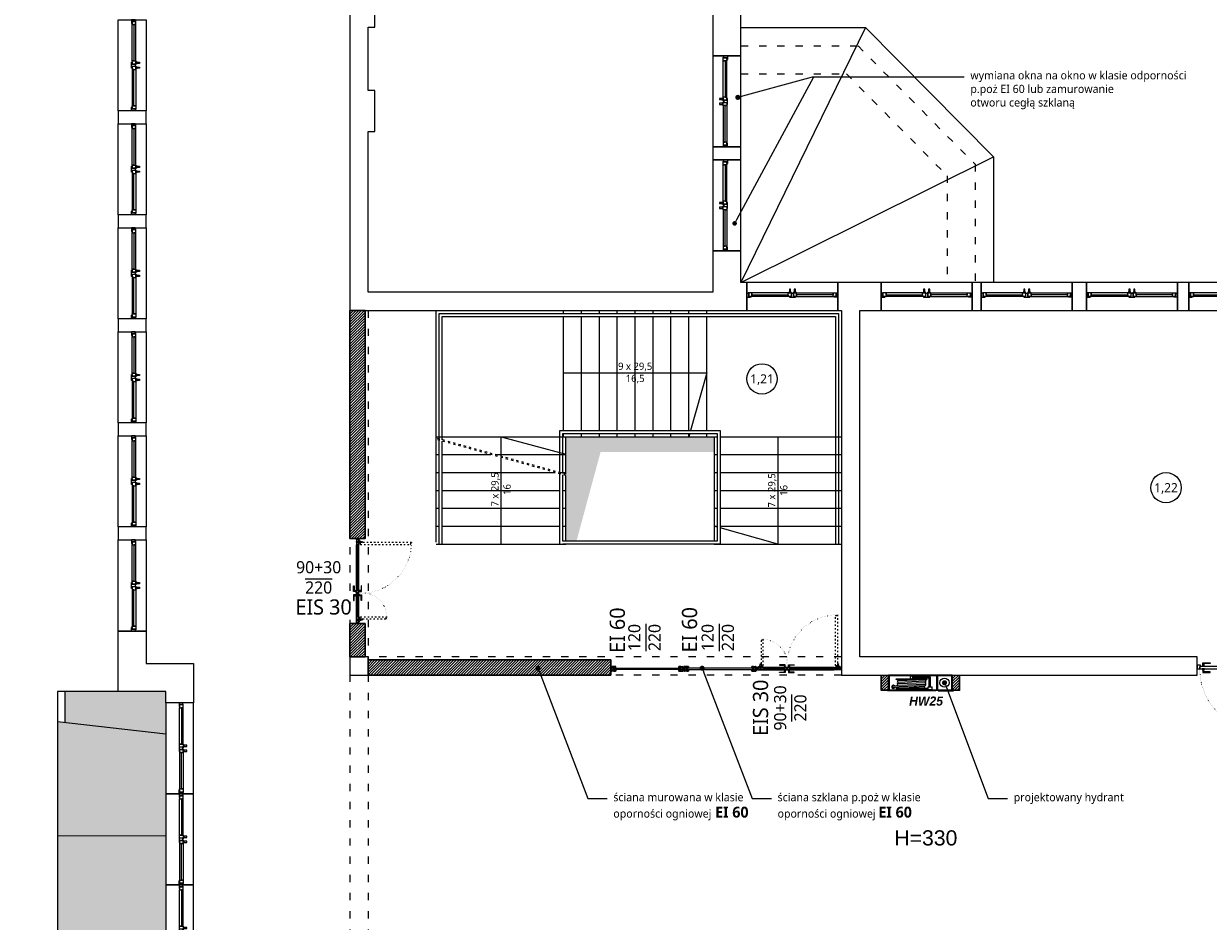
# Model space of a CAD drawing. Header units: millimetres. Extents: x -221 to 149158, y -114258 to 0.
# Tile 108 of 219: x 94637 to 96589, y -65347 to -63867. Entities that reach past the tile are written whole.
import ezdxf
from ezdxf import colors
from ezdxf.entities.mleader import LeaderData, LeaderLine
from ezdxf.enums import TextEntityAlignment as Align
from ezdxf.math import Vec2, Vec3

# ---------------------------------------------------------------- set-up
doc = ezdxf.new("R2010")
doc.units = ezdxf.units.MM
doc.linetypes.add('ACAD_ISO03W100', pattern=[30, 12, -18])
doc.linetypes.add('ACAD_ISO07W100', pattern=[3, 0, -3])
doc.layers.get('0').update_dxf_attribs({"lineweight": 0})
for name, color, linetype, lineweight, true_color in [('A-instalacje.ART', 7, 'Continuous', 30, 0xd60000), ('A-opis.ART', 7, 'Continuous', 0, 0x000000), ('A-przekrycieram.ART', 7, 'Continuous', 0, 0xffffff), ('A-wyposażenie.ART', 7, 'Continuous', 0, 0x000000), ('wypełnienie 2', 7, 'Continuous', 0, 0x363636)]:
    doc.layers.add(name, color=color, linetype=linetype, lineweight=lineweight, true_color=true_color)
for name, color, linetype, lineweight in [('A-stolarka.ART', 250, 'Continuous', 5), ('opis..KF', 250, 'Continuous', 15), ('stolarka_arch', 250, 'Continuous', 5), ('wyp dach..KF', 250, 'Continuous', 0), ('ściana pro..KF', 222, 'Continuous', 30), ('ściany ist..KF', 61, 'Continuous', 5)]:
    doc.layers.add(name, color=color, linetype=linetype, lineweight=lineweight)
doc.styles.add('ARCH', font='segoeuil.ttf')
doc.styles.get("Standard").update_dxf_attribs({"font": 'arial.ttf'})

# ---------------------------------------------------------------- blocks, each defined once
blk = doc.blocks.new('*U977')
at = {"layer": 'stolarka_arch', "lineweight": 0}
blk.add_lwpolyline([(0, 0), (150, 0), (150, -46), (0, -46)], close=True, dxfattribs=at)
at = {"layer": 'stolarka_arch'}
for points in [[(0, -22), (6, -22), (6, -23), (3, -23), (3, -28), (0, -28)], [(3, -23), (8, -23), (8, -29), (2, -29), (2, -28), (3, -28)], [(8, -26), (68, -26), (68, -23), (8, -23)], [(8, -26), (68, -26), (68, -29), (8, -29)], [(73, -23), (68, -23), (68, -29), (74, -29), (74, -28), (73, -28)], [(73, -30), (69, -30), (69, -29), (73, -29)], [(70, -22), (80, -22), (80, -23), (77, -23), (77, -28), (73, -28), (73, -23), (70, -23)], [(72, -35), (70, -35), (70, -30), (72, -30)], [(77, -23), (82, -23), (82, -29), (76, -29), (76, -28), (77, -28)], [(81, -30), (77, -30), (77, -29), (81, -29)], [(80, -35), (78, -35), (78, -30), (80, -30)], [(142, -26), (82, -26), (82, -23), (142, -23)], [(142, -26), (82, -26), (82, -29), (142, -29)], [(147, -23), (142, -23), (142, -29), (148, -29), (148, -28), (147, -28)], [(150, -22), (144, -22), (144, -23), (147, -23), (147, -28), (150, -28)]]:
    blk.add_lwpolyline(points, close=True, dxfattribs=at)
blk = doc.blocks.new('*U1057')
at = {"layer": 'stolarka_arch', "lineweight": 0}
blk.add_lwpolyline([(0, 0), (150, 0), (150, -46), (0, -46)], close=True, dxfattribs=at)
at = {"layer": 'stolarka_arch'}
for points in [[(0, -22), (6, -22), (6, -23), (3, -23), (3, -28), (0, -28)], [(3, -23), (8, -23), (8, -29), (2, -29), (2, -28), (3, -28)], [(8, -26), (68, -26), (68, -23), (8, -23)], [(8, -26), (68, -26), (68, -29), (8, -29)], [(73, -23), (68, -23), (68, -29), (74, -29), (74, -28), (73, -28)], [(73, -30), (69, -30), (69, -29), (73, -29)], [(70, -22), (80, -22), (80, -23), (77, -23), (77, -28), (73, -28), (73, -23), (70, -23)], [(72, -35), (70, -35), (70, -30), (72, -30)], [(77, -23), (82, -23), (82, -29), (76, -29), (76, -28), (77, -28)], [(81, -30), (77, -30), (77, -29), (81, -29)], [(80, -35), (78, -35), (78, -30), (80, -30)], [(142, -26), (82, -26), (82, -23), (142, -23)], [(142, -26), (82, -26), (82, -29), (142, -29)], [(147, -23), (142, -23), (142, -29), (148, -29), (148, -28), (147, -28)], [(150, -22), (144, -22), (144, -23), (147, -23), (147, -28), (150, -28)]]:
    blk.add_lwpolyline(points, close=True, dxfattribs=at)
blk = doc.blocks.new('*U1058')
at = {"layer": 'stolarka_arch', "lineweight": 0}
blk.add_lwpolyline([(0, 0), (150, 0), (150, -46), (0, -46)], close=True, dxfattribs=at)
at = {"layer": 'stolarka_arch'}
for points in [[(0, -22), (6, -22), (6, -23), (3, -23), (3, -28), (0, -28)], [(3, -23), (8, -23), (8, -29), (2, -29), (2, -28), (3, -28)], [(8, -26), (68, -26), (68, -23), (8, -23)], [(8, -26), (68, -26), (68, -29), (8, -29)], [(73, -23), (68, -23), (68, -29), (74, -29), (74, -28), (73, -28)], [(73, -30), (69, -30), (69, -29), (73, -29)], [(70, -22), (80, -22), (80, -23), (77, -23), (77, -28), (73, -28), (73, -23), (70, -23)], [(72, -35), (70, -35), (70, -30), (72, -30)], [(77, -23), (82, -23), (82, -29), (76, -29), (76, -28), (77, -28)], [(81, -30), (77, -30), (77, -29), (81, -29)], [(80, -35), (78, -35), (78, -30), (80, -30)], [(142, -26), (82, -26), (82, -23), (142, -23)], [(142, -26), (82, -26), (82, -29), (142, -29)], [(147, -23), (142, -23), (142, -29), (148, -29), (148, -28), (147, -28)], [(150, -22), (144, -22), (144, -23), (147, -23), (147, -28), (150, -28)]]:
    blk.add_lwpolyline(points, close=True, dxfattribs=at)
blk = doc.blocks.new('*U1059')
at = {"layer": 'stolarka_arch', "lineweight": 0}
blk.add_lwpolyline([(0, 0), (138.4, 0), (138.4, -46), (0, -46)], close=True, dxfattribs=at)
at = {"layer": 'stolarka_arch'}
for points in [[(0, -22), (6, -22), (6, -23), (3, -23), (3, -28), (0, -28)], [(3, -23), (8, -23), (8, -29), (2, -29), (2, -28), (3, -28)], [(8, -26), (68, -26), (68, -23), (8, -23)], [(8, -26), (68, -26), (68, -29), (8, -29)], [(73, -23), (68, -23), (68, -29), (74, -29), (74, -28), (73, -28)], [(73, -30), (69, -30), (69, -29), (73, -29)], [(70, -22), (80, -22), (80, -23), (77, -23), (77, -28), (73, -28), (73, -23), (70, -23)], [(72, -35), (70, -35), (70, -30), (72, -30)], [(77, -23), (82, -23), (82, -29), (76, -29), (76, -28), (77, -28)], [(81, -30), (77, -30), (77, -29), (81, -29)], [(80, -35), (78, -35), (78, -30), (80, -30)], [(130.4, -26), (82, -26), (82, -23), (130.4, -23)], [(130.4, -26), (82, -26), (82, -29), (130.4, -29)], [(135.4, -23), (130.4, -23), (130.4, -29), (136.4, -29), (136.4, -28), (135.4, -28)], [(138.4, -22), (132.4, -22), (132.4, -23), (135.4, -23), (135.4, -28), (138.4, -28)]]:
    blk.add_lwpolyline(points, close=True, dxfattribs=at)
blk = doc.blocks.new('*U650')
at = {"layer": 'stolarka_arch', "linetype": 'ACAD_ISO03W100', "lineweight": 0, "ltscale": 0.1}
for points in [[(3.5, 98), (3.5, 94), (4.5, 94), (4.5, 98)], [(4.5, 102), (4.5, 0), (8.5, 0), (8.5, 102)], [(9.5, 98), (9.5, 94), (8.5, 94), (8.5, 98)], [(3.5, 97), (-1.5, 97), (-1.5, 85), (-0.5, 85), (-0.5, 95), (3.5, 95)], [(9.5, 97), (14.5, 97), (14.5, 85), (13.5, 85), (13.5, 95), (9.5, 95)]]:
    blk.add_lwpolyline(points, close=True, dxfattribs=at)
at = {"layer": 'stolarka_arch'}
for points in [[(5, -4), (5, -6), (0, -6), (0, 0), (4, 0), (4, -4), (5, -4)], [(106, 0), (4, 0), (4, -4), (106, -4)], [(101, 1), (101, 6), (89, 6), (89, 5), (99, 5), (99, 1)], [(102, 1), (98, 1), (98, 0), (102, 0)], [(105, -4), (105, -6), (110, -6), (110, 0), (106, 0), (106, -4), (105, -4)], [(101, -5), (101, -10), (89, -10), (89, -9), (99, -9), (99, -5)], [(102, -5), (98, -5), (98, -4), (102, -4)]]:
    blk.add_lwpolyline(points, close=True, dxfattribs=at)
blk.add_circle((4, 0.5), 0.5, dxfattribs=at)
at = {"layer": 'stolarka_arch', "linetype": 'ACAD_ISO07W100', "lineweight": 0, "ltscale": 0.5}
blk.add_arc((4, 0), 102, 0, 89.6506, dxfattribs=at)
blk = doc.blocks.new('*U985')
at = {"layer": 'stolarka_arch', "lineweight": 0}
blk.add_lwpolyline([(0, 0), (150, 0), (150, -46), (0, -46)], close=True, dxfattribs=at)
at = {"layer": 'stolarka_arch'}
for points in [[(0, -22), (6, -22), (6, -23), (3, -23), (3, -28), (0, -28)], [(3, -23), (8, -23), (8, -29), (2, -29), (2, -28), (3, -28)], [(8, -26), (68, -26), (68, -23), (8, -23)], [(8, -26), (68, -26), (68, -29), (8, -29)], [(73, -23), (68, -23), (68, -29), (74, -29), (74, -28), (73, -28)], [(73, -30), (69, -30), (69, -29), (73, -29)], [(70, -22), (80, -22), (80, -23), (77, -23), (77, -28), (73, -28), (73, -23), (70, -23)], [(72, -35), (70, -35), (70, -30), (72, -30)], [(77, -23), (82, -23), (82, -29), (76, -29), (76, -28), (77, -28)], [(81, -30), (77, -30), (77, -29), (81, -29)], [(80, -35), (78, -35), (78, -30), (80, -30)], [(142, -26), (82, -26), (82, -23), (142, -23)], [(142, -26), (82, -26), (82, -29), (142, -29)], [(147, -23), (142, -23), (142, -29), (148, -29), (148, -28), (147, -28)], [(150, -22), (144, -22), (144, -23), (147, -23), (147, -28), (150, -28)]]:
    blk.add_lwpolyline(points, close=True, dxfattribs=at)
blk = doc.blocks.new('nr pom')
at = {"layer": 'opis..KF', "lineweight": 20}
blk.add_circle((0, 0), 25, dxfattribs=at)
at = {"layer": 'opis..KF', "style": 'ARCH'}
blk.add_attdef('00', text='', height=15, dxfattribs=at).set_placement((0, 0), align=Align.MIDDLE_CENTER)
blk = doc.blocks.new('*U1674')
at = {"layer": 'A-przekrycieram.ART'}
h = blk.add_hatch(color=256, dxfattribs=at)
h.dxf.hatch_style = 1
h.paths.add_polyline_path([(0, 4200), (5940, 4200), (5940, 0), (0, 0)])
h.paths.add_polyline_path([(200, 4100), (5840, 4100), (5840, 100), (200, 100)], flags=16)
blk = doc.blocks.new('_Dot')
at = {"color": 0, "linetype": 'ByBlock', "lineweight": -2}
blk.add_line((-0.5, 0), (-1, 0), dxfattribs=at)
at = {"color": 0, "linetype": 'ByBlock', "const_width": 0.5}
blk.add_lwpolyline([(-0.25, 0, 1), (0.25, 0, 1)], format="xyb", close=True, dxfattribs=at)
blk = doc.blocks.new('*U1668')
at = {"layer": 'A-stolarka.ART'}
for p, q in [((0, -4.5), (0, 0)), ((175, -4.5), (175, 0)), ((106.1, -1.6), (14.1, -1.6)), ((160.9, -1.6), (119.9, -1.6))]:
    blk.add_line(p, q, dxfattribs=at)
at = {"layer": 'A-stolarka.ART', "lineweight": 0}
for p, q in [((105.1, -4.5), (15.1, -4.5)), ((15.3, 0), (104.8, 0)), ((159.9, -4.5), (120.9, -4.5)), ((121.2, 0), (159.7, 0))]:
    blk.add_line(p, q, dxfattribs=at)
at = {"layer": 'A-stolarka.ART', "color": 250, "linetype": 'ACAD_ISO03W100', "lineweight": 0, "ltscale": 0.25, "true_color": 0x323232}
for points in [[(12.5, 107.8), (11.7, 107.8), (11.7, 108.7), (11.5, 108.7), (11.5, 108.3), (8.2, 108.3), (8.2, 108.8), (8.5, 108.8), (8.5, 109), (8.2, 109), (8.2, 109.6), (8.5, 109.6), (8.5, 109.8), (8, 109.8), (8, 1.9), (8.5, 1.9), (8.5, 2.1), (8.2, 2.1), (8.2, 2.8), (8.5, 2.8), (8.5, 3), (8.2, 3), (8.2, 3.5), (11.5, 3.5), (11.5, 3.1), (11.7, 3.1), (11.7, 4), (12.5, 4)], [(167, 56.3), (167, 1.9), (166.5, 1.9), (166.5, 2.1), (166.8, 2.1), (166.8, 2.8), (166.5, 2.8), (166.5, 3), (166.8, 3), (166.8, 3.5), (163.5, 3.5), (163.5, 3.1), (163.3, 3.1), (163.3, 4), (162.5, 4), (162.5, 58.4), (163, 58.4), (163, 58.2), (162.7, 58.2), (162.7, 57.6), (163, 57.6), (163, 57.4), (162.7, 57.4), (162.7, 56.8), (166, 56.8), (166, 57.2), (166.2, 57.2), (166.2, 56.3)]]:
    blk.add_lwpolyline(points, close=True, dxfattribs=at)
at = {"layer": 'A-stolarka.ART'}
for points in [[(6.5, -0.8), (5.6, -0.8), (5.6, 0), (1, 0), (1, -0.2), (1.5, -0.2), (1.5, -2), (1, -2), (1, -2.6), (1.5, -2.6), (1.5, -4.3), (1, -4.3), (1, -4.5), (7.6, -4.5), (7.6, -4), (7.4, -4), (7.4, -4.3), (6.8, -4.3), (6.8, -4), (6.6, -4), (6.6, -4.3), (6.1, -4.3), (6.1, -1), (6.5, -1)], [(15.3, 0), (6, 0), (6, -0.5), (6.2, -0.5), (6.2, -0.2), (6.8, -0.2), (6.8, -0.5), (7.1, -0.5), (7.1, -0.2), (7.6, -0.2), (7.6, -3.5), (7.2, -3.5), (7.2, -3.7), (8.1, -3.7), (8.1, -4.5), (13.2, -4.5), (13.2, -4.3), (12.8, -4.3), (12.8, -2.6), (13.2, -2.6), (13.2, -2), (12.8, -2), (12.8, -0.2), (14.3, -0.2), (14.3, -0.5), (14.5, -0.5), (14.5, -0.2), (15.1, -0.2), (15.1, -0.5), (15.3, -0.5)], [(104.8, 0), (114.1, 0), (114.1, -0.5), (113.9, -0.5), (113.9, -0.2), (113.3, -0.2), (113.3, -0.5), (113.1, -0.5), (113.1, -0.2), (112.5, -0.2), (112.5, -3.5), (112.9, -3.5), (112.9, -3.7), (112, -3.7), (112, -4.5), (106.9, -4.5), (106.9, -4.3), (107.4, -4.3), (107.4, -2.6), (106.9, -2.6), (106.9, -2), (107.4, -2), (107.4, -0.2), (105.8, -0.2), (105.8, -0.5), (105.6, -0.5), (105.6, -0.2), (105, -0.2), (105, -0.5), (104.8, -0.5)], [(121.2, 0), (121.2, -0.5), (121, -0.5), (121, -0.2), (120.4, -0.2), (120.4, -0.5), (120.2, -0.5), (120.2, -0.2), (118.6, -0.2), (118.6, -2), (119.1, -2), (119.1, -2.6), (118.6, -2.6), (118.6, -4.3), (119.1, -4.3), (119.1, -4.5), (112.5, -4.5), (112.5, -4), (112.7, -4), (112.7, -4.3), (113.3, -4.3), (113.3, -4), (113.5, -4), (113.5, -4.3), (114.1, -4.3), (114.1, -1), (113.7, -1), (113.7, -0.8), (114.6, -0.8), (114.6, 0)], [(159.7, 0), (168.9, 0), (168.9, -0.5), (168.8, -0.5), (168.8, -0.2), (168.1, -0.2), (168.1, -0.5), (167.9, -0.5), (167.9, -0.2), (167.4, -0.2), (167.4, -3.5), (167.8, -3.5), (167.8, -3.7), (166.9, -3.7), (166.9, -4.5), (161.8, -4.5), (161.8, -4.3), (162.2, -4.3), (162.2, -2.6), (161.8, -2.6), (161.8, -2), (162.2, -2), (162.2, -0.2), (160.7, -0.2), (160.7, -0.5), (160.5, -0.5), (160.5, -0.2), (159.9, -0.2), (159.9, -0.5), (159.7, -0.5)], [(168.5, -0.8), (169.4, -0.8), (169.4, 0), (174, 0), (174, -0.2), (173.5, -0.2), (173.5, -2), (174, -2), (174, -2.6), (173.5, -2.6), (173.5, -4.3), (174, -4.3), (174, -4.5), (167.4, -4.5), (167.4, -4), (167.6, -4), (167.6, -4.3), (168.1, -4.3), (168.1, -4), (168.4, -4), (168.4, -4.3), (168.9, -4.3), (168.9, -1), (168.5, -1)], [(5.9, -1), (5.4, -1), (5.4, -0.2), (1.7, -0.2), (1.7, -2.2), (1.2, -2.2), (1.2, -2.4), (1.7, -2.4), (1.7, -4.3), (5.9, -4.3)], [(12.6, -0.2), (7.8, -0.2), (7.8, -3.5), (8.3, -3.5), (8.3, -4.3), (12.6, -4.3), (12.6, -2.4), (13.1, -2.4), (13.1, -2.2), (12.6, -2.2)], [(13, -4.3), (13.2, -4.3), (13.2, -4.5), (15.1, -4.5), (15.1, -2.6), (13, -2.6), (13, -2.8), (14.9, -2.8), (14.9, -4.3), (13.4, -4.3), (13.4, -4.1), (13, -4.1)], [(106.1, -0.8), (14.1, -0.8), (14.1, -2.3), (106.1, -2.3)], [(107.1, -4.3), (106.9, -4.3), (106.9, -4.5), (105.1, -4.5), (105.1, -2.6), (107.1, -2.6), (107.1, -2.8), (105.3, -2.8), (105.3, -4.3), (106.7, -4.3), (106.7, -4.1), (107.1, -4.1)], [(107.6, -0.2), (112.3, -0.2), (112.3, -3.5), (111.8, -3.5), (111.8, -4.3), (107.6, -4.3), (107.6, -2.4), (107.1, -2.4), (107.1, -2.2), (107.6, -2.2)], [(114.3, -1), (114.8, -1), (114.8, -0.2), (118.4, -0.2), (118.4, -2.2), (118.9, -2.2), (118.9, -2.4), (118.4, -2.4), (118.4, -4.3), (114.3, -4.3)], [(118.9, -4.3), (119.1, -4.3), (119.1, -4.5), (120.9, -4.5), (120.9, -2.6), (118.9, -2.6), (118.9, -2.8), (120.8, -2.8), (120.8, -4.3), (119.3, -4.3), (119.3, -4.1), (118.9, -4.1)], [(160.9, -0.8), (119.9, -0.8), (119.9, -2.3), (160.9, -2.3)], [(162, -4.3), (161.8, -4.3), (161.8, -4.5), (159.9, -4.5), (159.9, -2.6), (162, -2.6), (162, -2.8), (160.1, -2.8), (160.1, -4.3), (161.6, -4.3), (161.6, -4.1), (162, -4.1)], [(162.4, -0.2), (167.2, -0.2), (167.2, -3.5), (166.7, -3.5), (166.7, -4.3), (162.4, -4.3), (162.4, -2.4), (161.9, -2.4), (161.9, -2.2), (162.4, -2.2)], [(169.1, -1), (169.6, -1), (169.6, -0.2), (173.3, -0.2), (173.3, -2.2), (173.8, -2.2), (173.8, -2.4), (173.3, -2.4), (173.3, -4.3), (169.1, -4.3)]]:
    blk.add_lwpolyline(points, close=True, dxfattribs=at)
at = {"layer": 'A-stolarka.ART', "lineweight": 0}
for points in [[(5.9, 0.5), (5.1, 0.5, 0.43839), (4.8, 0.3), (4.8, 0), (2.3, 0), (2.3, 0.9, -0.320305), (3, 1.9), (4.6, 2.5)], [(7.5, 2.5), (11.2, 1.8, -0.364335), (12, 0.8), (12, 0), (8.5, 0), (8.5, 0.4, 0.43839), (8.3, 0.6), (6.2, 0.5)], [(167.5, 2.5), (163.8, 1.8, 0.364335), (163, 0.8), (163, 0), (166.5, 0), (166.5, 0.4, -0.43839), (166.7, 0.6), (168.8, 0.5)], [(169.1, 0.5), (169.9, 0.5, -0.43839), (170.2, 0.3), (170.2, 0), (172.7, 0), (172.7, 0.9, 0.320305), (172, 1.9), (170.4, 2.5)]]:
    blk.add_lwpolyline(points, format="xyb", dxfattribs=at)
at = {"layer": 'A-stolarka.ART', "color": 250, "linetype": 'ACAD_ISO03W100', "lineweight": 0, "ltscale": 0.25, "true_color": 0x323232}
for points in [[(5.5, 3.4), (6.2, 7.1, -0.364335), (7.2, 7.9), (8, 7.9), (8, 4.4), (7.6, 4.4, 0.43839), (7.4, 4.2), (7.5, 2.1)], [(169.5, 3.4), (168.8, 7.1, 0.364335), (167.8, 7.9), (167, 7.9), (167, 4.4), (167.4, 4.4, -0.43839), (167.6, 4.2), (167.5, 2.1)]]:
    blk.add_lwpolyline(points, format="xyb", dxfattribs=at)
at = {"layer": 'A-stolarka.ART', "lineweight": 0}
for points in [[(110, 1), (110, 6), (98, 6), (98, 5), (108, 5), (108, 1)], [(111, 1), (107, 1), (107, 0), (111, 0)], [(115.6, 1), (119.6, 1), (119.6, 0), (115.6, 0)], [(116.6, 1), (116.6, 6), (128.6, 6), (128.6, 5), (118.6, 5), (118.6, 1)], [(110, -5.5), (110, -10.5), (98, -10.5), (98, -9.5), (108, -9.5), (108, -5.5)], [(111, -5.5), (107, -5.5), (107, -4.5), (111, -4.5)], [(115.6, -5.5), (119.6, -5.5), (119.6, -4.5), (115.6, -4.5)], [(116.6, -5.5), (116.6, -10.5), (128.6, -10.5), (128.6, -9.5), (118.6, -9.5), (118.6, -5.5)]]:
    blk.add_lwpolyline(points, close=True, dxfattribs=at)
for centre in [(6, 1.9), (168.9, 1.9)]:
    blk.add_circle(centre, 1.5, dxfattribs=at)
at = {"layer": 'A-stolarka.ART', "color": 250, "linetype": 'ACAD_ISO07W100', "lineweight": 0, "true_color": 0x323232}
for centre, radius, start, end in [((8, 4.5), 105.3, 0, 90), ((162.5, 9.2), 49.2, 90, 180)]:
    blk.add_arc(centre, radius, start, end, dxfattribs=at)
blk = doc.blocks.new('*U1669')
at = {"layer": 'A-stolarka.ART'}
for p, q in [((0, 0), (0, 8)), ((120, 0), (120, 8))]:
    blk.add_line(p, q, dxfattribs=at)
for points in [[(1.7, 5.5), (1.7, 5.7), (4.8, 5.7), (4.8, 5.5), (5, 5.5), (5, 5.7), (5.5, 5.7), (5.5, 5.9), (5, 5.9), (5, 7.8), (5.5, 7.8), (5.5, 8), (1, 8), (1, 7.8), (1.5, 7.8), (1.5, 5.9), (1, 5.9), (1, 5.7), (1.5, 5.7), (1.5, 5.5)], [(1.7, 2.5), (1.7, 2.3), (4.8, 2.3), (4.8, 2.5), (5, 2.5), (5, 2.3), (5.5, 2.3), (5.5, 2.1), (5, 2.1), (5, 0.2), (5.5, 0.2), (5.5, 0), (1, 0), (1, 0.2), (1.5, 0.2), (1.5, 2.1), (1, 2.1), (1, 2.3), (1.5, 2.3), (1.5, 2.5)], [(1.9, 5.7), (1.9, 5.3), (1.7, 5.3), (1.7, 2.7), (1.9, 2.7), (1.9, 2.3), (1.7, 2.3), (1.7, 2.5), (1.5, 2.5), (1.5, 5.5), (1.7, 5.5), (1.7, 5.7)], [(1.7, 5.9), (4.8, 5.9), (4.8, 7.8), (1.7, 7.8)], [(1.7, 2.1), (4.8, 2.1), (4.8, 0.2), (1.7, 0.2)], [(4.6, 5.7), (4.6, 5.3), (4.8, 5.3), (4.8, 2.7), (4.6, 2.7), (4.6, 2.3), (4.8, 2.3), (4.8, 2.5), (5, 2.5), (5, 5.5), (4.8, 5.5), (4.8, 5.7)], [(5, 6.1), (5, 5.9), (7, 5.9), (7, 5.5), (8, 5.5), (8, 8), (5.5, 8), (5.5, 7.7), (5, 7.7), (5, 7.5), (5.7, 7.5), (5.7, 7.8), (7.8, 7.8), (7.8, 5.7), (7.2, 5.7), (7.2, 6.1)], [(5, 1.9), (5, 2.1), (7, 2.1), (7, 2.5), (8, 2.5), (8, 0), (5.5, 0), (5.5, 0.3), (5, 0.3), (5, 0.5), (5.7, 0.5), (5.7, 0.2), (7.8, 0.2), (7.8, 2.3), (7.2, 2.3), (7.2, 1.9)], [(6, 5), (114, 5), (114, 3), (6, 3)], [(115, 6.1), (115, 5.9), (113, 5.9), (113, 5.5), (112, 5.5), (112, 8), (114.5, 8), (114.5, 7.7), (115, 7.7), (115, 7.5), (114.3, 7.5), (114.3, 7.8), (112.2, 7.8), (112.2, 5.7), (112.8, 5.7), (112.8, 6.1)], [(115, 1.9), (115, 2.1), (113, 2.1), (113, 2.5), (112, 2.5), (112, 0), (114.5, 0), (114.5, 0.3), (115, 0.3), (115, 0.5), (114.3, 0.5), (114.3, 0.2), (112.2, 0.2), (112.2, 2.3), (112.8, 2.3), (112.8, 1.9)], [(118.3, 5.5), (118.3, 5.7), (115.2, 5.7), (115.2, 5.5), (115, 5.5), (115, 5.7), (114.5, 5.7), (114.5, 5.9), (115, 5.9), (115, 7.8), (114.5, 7.8), (114.5, 8), (119, 8), (119, 7.8), (118.5, 7.8), (118.5, 5.9), (119, 5.9), (119, 5.7), (118.5, 5.7), (118.5, 5.5)], [(118.3, 2.5), (118.3, 2.3), (115.2, 2.3), (115.2, 2.5), (115, 2.5), (115, 2.3), (114.5, 2.3), (114.5, 2.1), (115, 2.1), (115, 0.2), (114.5, 0.2), (114.5, 0), (119, 0), (119, 0.2), (118.5, 0.2), (118.5, 2.1), (119, 2.1), (119, 2.3), (118.5, 2.3), (118.5, 2.5)], [(115.4, 5.7), (115.4, 5.3), (115.2, 5.3), (115.2, 2.7), (115.4, 2.7), (115.4, 2.3), (115.2, 2.3), (115.2, 2.5), (115, 2.5), (115, 5.5), (115.2, 5.5), (115.2, 5.7)], [(118.3, 5.9), (115.2, 5.9), (115.2, 7.8), (118.3, 7.8)], [(118.3, 2.1), (115.2, 2.1), (115.2, 0.2), (118.3, 0.2)], [(118.1, 5.7), (118.1, 5.3), (118.3, 5.3), (118.3, 2.7), (118.1, 2.7), (118.1, 2.3), (118.3, 2.3), (118.3, 2.5), (118.5, 2.5), (118.5, 5.5), (118.3, 5.5), (118.3, 5.7)]]:
    blk.add_lwpolyline(points, close=True, dxfattribs=at)
blk = doc.blocks.new('*U1701')
at = {"layer": 'A-wyposażenie.ART'}
h = blk.add_hatch(color=160, dxfattribs=at)
h.dxf.hatch_style = 1
h.paths.add_polyline_path([(107, 0), (27, 0), (27, 1), (107, 1)])
h.paths.add_polyline_path([(-2, 0), (23, 0), (23, 1), (-2, 1)])
h.paths.add_polyline_path([(25.5, -24), (104, -24), (104, -1), (25.5, -1)], flags=16)
h.paths.add_polyline_path([(24.5, -1), (1, -1), (1, -24), (24.5, -24)], flags=16)
h.paths.add_polyline_path([(0, -25), (105, -25), (105, 0), (0, 0)])
at = {"layer": 'A-wyposażenie.ART', "color": 160}
for p, q in [((39.5, -1.5), (33.2, -1.5)), ((33.2, -1.5), (33.2, -5.5)), ((39.5, -5.5), (33.2, -5.5)), ((36.5, -22.1), (36.5, -5.5)), ((36.5, -22.1), (36.5, -5.5)), ((38.5, -20.1), (38.5, -5.5)), ((39.5, -1.5), (39.5, -5.5)), ((41.9, -3.6), (41.1, -3.1)), ((92.9, -3.1), (41.1, -3.1)), ((41.9, -18), (41.1, -18.4)), ((41.1, -18.4), (92.9, -18.4)), ((88.4, -3.6), (42, -3.6)), ((67, -17.9), (42, -17.9)), ((87.5, -6.2), (44.7, -7.9)), ((89.3, -8.6), (44.7, -10.4)), ((89.3, -11.1), (44.7, -12.9)), ((89.3, -13.6), (44.7, -15.4)), ((89.4, -16.1), (44.7, -17.9)), ((87.5, -3.6), (46.4, -6.1)), ((65, -18.5), (67, -18.5)), ((65, -18.5), (67, -18.5)), ((65, -18.9), (65, -20)), ((67, -17.9), (92, -17.9)), ((69, -18.5), (67, -18.5)), ((68.6, -18.5), (69, -18.5)), ((69, -18.9), (69, -20)), ((76.2, -3.6), (92, -3.6)), ((97.2, -4.4), (87.7, -6.2)), ((97.2, -6.9), (89.3, -8.6)), ((92.1, -3.6), (92.9, -3.1)), ((92.1, -18), (92.9, -18.4)), ((36.5, -22.1), (38.5, -20.1)), ((36.5, -22.1), (65, -22.1)), ((38.5, -20.1), (65, -20.1)), ((65, -20), (65, -20))]:
    blk.add_line(p, q, dxfattribs=at)
for points in [[(-2, 0), (23, 0), (23, 1), (-2, 1)], [(0, -25), (105, -25), (105, 0), (0, 0)], [(107, 0), (27, 0), (27, 1), (107, 1)], [(24.5, -1), (1, -1), (1, -24), (24.5, -24)], [(25.5, -24), (104, -24), (104, -1), (25.5, -1)]]:
    blk.add_lwpolyline(points, close=True, dxfattribs=at)
blk.add_circle((12.8, -12.5), 7.5, dxfattribs=at)
for centre, radius, start, end in [((42, -3.3), 0.3, 240, 270), ((42, -18.2), 0.3, 90, 120), ((44.7, -9.2), 1.25, 90, 270), ((44.7, -11.7), 1.25, 90, 270), ((44.7, -14.2), 1.25, 90, 270), ((44.7, -16.7), 1.25, 90, 270), ((46.4, -4.9), 1.25, 90, 270), ((46.4, -7.4), 1.25, 90, 204.8611), ((65, -18.6), 0.16, 90, 247.3402), ((64.9, -18.9), 0.1, 0, 67.3402), ((69, -18.6), 0.16, 292.6598, 90), ((69.1, -18.9), 0.1, 112.6598, 180), ((87.4, -4.9), 1.29, 271.7747, 88.3577), ((87.6, -16.6), 1.25, 270, 23.103), ((89.3, -9.9), 1.25, 270, 90), ((89.3, -12.4), 1.25, 270, 90), ((89.3, -14.9), 1.25, 270, 90), ((92, -3.3), 0.3, 270, 300), ((92, -18.2), 0.3, 60, 90), ((97.2, -5.7), 2.7, 221.3769, 160.9252), ((97.2, -5.7), 1.25, 270, 110.7696), ((67, -21.1), 2.25, 150.1519, 29.8481)]:
    blk.add_arc(centre, radius, start, end, dxfattribs=at)

msp = doc.modelspace()

# ---------------------------------------------------------------- hatches: boundary and pattern name
at = {"layer": 'wyp dach..KF', "lineweight": 5, "true_color": 0xc8c8c8}
h = msp.add_hatch(color=9, dxfattribs=at)
h.dxf.hatch_style = 1
h.paths.add_polyline_path([(95768.92, -64547.92), (95530.92, -64547.92), (95530.92, -64719.99), (95548.24, -64719.99), (95587.97, -64572.99), (95774.91, -64572.99), (95774.91, -64547.92)])
h = msp.add_hatch(color=9, dxfattribs=at)
h.dxf.hatch_style = 1
h.paths.add_polyline_path([(94871.35, -65037.44), (94693.06, -65017.44), (94693.06, -65206.49), (94871.35, -65206)])
h.paths.add_polyline_path([(94871.35, -64967.99), (94705.06, -64967.99), (94705.06, -65018.79), (94871.35, -65037.44)])
at = {"layer": 'wyp dach..KF', "lineweight": 5, "true_color": 0x646464}
h = msp.add_hatch(color=251, dxfattribs=at)
h.dxf.hatch_style = 1
h.paths.add_polyline_path([(94871.35, -65206), (94693.06, -65206.49), (94693.06, -65394.99), (94871.35, -65374.99)])
h.paths.add_polyline_path([(94871.35, -65374.99), (94705.06, -65393.65), (94705.06, -65444.99), (94871.34, -65444.99)])
at = {"layer": 'wypełnienie 2', "linetype": 'ByBlock'}
h = msp.add_hatch(dxfattribs=at)
h.set_pattern_fill('ANSI31', color=256)
h.paths.add_polyline_path([(95174.91, -64339.99), (95199.91, -64339.99), (95199.91, -64715.99), (95174.91, -64715.99)])
h.paths.add_polyline_path([(95174.91, -64855.99), (95199.91, -64855.99), (95199.91, -64910.99), (95174.91, -64910.99)])
h = msp.add_hatch(dxfattribs=at)
h.set_pattern_fill('ANSI31', color=256)
h.set_pattern_definition([(45, (13547.343, 0), (-2.24506403, 2.24506403), [])])
h.paths.add_polyline_path([(95605.05, -64940.99), (95204.91, -64940.99), (95204.91, -64915.99), (95605.05, -64915.99)])
h = msp.add_hatch(dxfattribs=at)
h.set_pattern_fill('ANSI31', color=256)
h.set_pattern_definition([(45, (-2285.7104, 7e-12), (-2.24506403, 2.24506403), [])])
h.paths.add_polyline_path([(96179.42, -64940.99), (96167.42, -64940.99), (96167.42, -64965.99), (96179.42, -64965.99)])
h.paths.add_polyline_path([(96062.42, -64940.99), (96050.42, -64940.99), (96050.42, -64965.99), (96062.42, -64965.99)])

# ---------------------------------------------------------------- linework, layer by layer
for p, q in [((96024.62, -63873.9), (95819.07, -64293.99)), ((95819.07, -64293.99), (96235.12, -64086.66)), ((95779.91, -64719.99), (95525.91, -64719.99)), ((95784.91, -64724.99), (95525.91, -64724.99))]:
    msp.add_line(p, q)
at = {"linetype": 'ACAD_ISO03W100'}
for p, q in [((95174.91, -64339.99), (95174.91, -65461.99)), ((95204.91, -64339.99), (95204.91, -65461.99)), ((95984.91, -64910.99), (95204.91, -64910.99)), ((95984.91, -64940.99), (95204.91, -64940.99))]:
    msp.add_line(p, q, dxfattribs=at)
at = {"linetype": 'ACAD_ISO03W100', "ltscale": 0.3}
for p, q in [((95322.83, -64551.99), (95316.91, -64550.34)), ((95322.83, -64553.99), (95316.91, -64552.34)), ((95530.91, -64609.99), (95322.83, -64551.99)), ((95530.91, -64611.99), (95322.83, -64553.99))]:
    msp.add_line(p, q, dxfattribs=at)
for points in [[(95819.07, -63873.9), (96024.62, -63873.9), (96235.12, -64086.66), (96235.12, -64294.09)], [(95316.91, -64721.99), (95316.91, -64339.99), (95984.91, -64339.99), (95984.91, -64721.99)], [(95321.91, -64551.74), (95321.91, -64344.99), (95979.91, -64344.99), (95979.91, -64724.99)], [(95326.91, -64553.13), (95326.91, -64349.99), (95974.91, -64349.99), (95974.91, -64724.99)], [(95520.91, -64607.21), (95520.91, -64537.99), (95784.91, -64537.99), (95784.91, -64724.99)], [(95525.91, -64608.6), (95525.91, -64542.99), (95779.91, -64542.99), (95779.91, -64719.99)], [(95530.91, -64609.99), (95530.91, -64547.99), (95774.91, -64547.99), (95774.91, -64719.99)], [(95774.91, -64547.99), (95779.91, -64547.99)], [(95784.91, -64547.99), (95984.91, -64547.99)], [(95879.91, -64547.99), (95879.91, -64724.99), (95784.91, -64698.3)], [(95321.91, -64724.99), (95321.91, -64553.74)], [(95326.91, -64724.99), (95326.91, -64555.13)], [(95316.91, -64577.49), (95321.91, -64577.49)], [(95326.91, -64577.49), (95407.14, -64577.49)], [(95423.91, -64724.99), (95423.91, -64582.17)], [(95774.91, -64577.49), (95779.91, -64577.49)], [(95784.91, -64577.49), (95984.91, -64577.49)], [(95316.91, -64606.99), (95321.91, -64606.99)], [(95326.91, -64606.99), (95512.98, -64606.99)], [(95520.15, -64606.99), (95530.91, -64606.99)], [(95774.91, -64606.99), (95779.91, -64606.99)], [(95784.91, -64606.99), (95984.91, -64606.99)], [(95520.91, -64724.99), (95520.91, -64609.21)], [(95525.91, -64719.99), (95525.91, -64610.6)], [(95530.91, -64719.99), (95530.91, -64611.99)], [(95316.91, -64636.49), (95321.91, -64636.49)], [(95326.91, -64636.49), (95520.91, -64636.49)], [(95525.91, -64636.49), (95530.91, -64636.49)], [(95774.91, -64636.49), (95779.91, -64636.49)], [(95784.91, -64636.49), (95984.91, -64636.49)], [(95316.91, -64665.99), (95321.91, -64665.99)], [(95326.91, -64665.99), (95520.91, -64665.99)], [(95525.91, -64665.99), (95530.91, -64665.99)], [(95774.91, -64665.99), (95779.91, -64665.99)], [(95784.91, -64665.99), (95984.91, -64665.99)], [(95316.91, -64695.49), (95321.91, -64695.49)], [(95326.91, -64695.49), (95520.91, -64695.49)], [(95525.91, -64695.49), (95530.91, -64695.49)], [(95774.91, -64695.49), (95779.91, -64695.49)], [(95779.91, -64696.9), (95774.91, -64695.49)], [(95784.91, -64695.49), (95984.91, -64695.49)], [(95316.91, -64724.99), (95530.91, -64724.99)], [(95774.91, -64724.99), (95984.91, -64724.99)]]:
    msp.add_lwpolyline(points)
at = {"linetype": 'ACAD_ISO03W100'}
for points in [[(95819.07, -63903.9), (96012.1, -63903.9), (96205.12, -64098.99), (96205.12, -64294.09)], [(95819.07, -63949.9), (95992.9, -63949.9), (96159.12, -64117.9), (96159.12, -64293.99)]]:
    msp.add_lwpolyline(points, dxfattribs=at)
at = {"color": 252, "true_color": 0x919191}
for points in [[(95526.91, -64344.99), (95526.91, -64339.99)], [(95526.91, -64537.99), (95526.91, -64349.99)], [(95556.41, -64344.99), (95556.41, -64339.99)], [(95556.41, -64537.99), (95556.41, -64349.99)], [(95585.91, -64344.99), (95585.91, -64339.99)], [(95585.91, -64537.99), (95585.91, -64349.99)], [(95615.41, -64344.99), (95615.41, -64339.99)], [(95615.41, -64537.99), (95615.41, -64349.99)], [(95644.91, -64344.99), (95644.91, -64339.99)], [(95644.91, -64537.99), (95644.91, -64349.99)], [(95674.41, -64344.99), (95674.41, -64339.99)], [(95674.41, -64537.99), (95674.41, -64349.99)], [(95703.91, -64344.99), (95703.91, -64339.99)], [(95703.91, -64537.99), (95703.91, -64349.99)], [(95733.41, -64344.99), (95733.41, -64339.99)], [(95733.41, -64537.99), (95733.41, -64349.99)], [(95762.91, -64344.99), (95762.91, -64339.99)], [(95762.91, -64537.99), (95762.91, -64349.99)], [(95526.91, -64442.99), (95762.91, -64442.99), (95736.22, -64537.99)], [(95316.91, -64547.99), (95530.91, -64547.99)], [(95423.91, -64580.17), (95423.91, -64547.99), (95530.91, -64576.99)], [(95526.91, -64547.99), (95526.91, -64542.99)], [(95556.41, -64547.99), (95556.41, -64542.99)], [(95585.91, -64547.99), (95585.91, -64542.99)], [(95615.41, -64547.99), (95615.41, -64542.99)], [(95644.91, -64547.99), (95644.91, -64542.99)], [(95674.41, -64547.99), (95674.41, -64542.99)], [(95703.91, -64547.99), (95703.91, -64542.99)], [(95733.41, -64547.99), (95733.41, -64542.99)], [(95734.82, -64542.99), (95733.41, -64547.99)], [(95762.91, -64547.99), (95762.91, -64542.99)], [(95414.32, -64577.49), (95530.91, -64577.49)]]:
    msp.add_lwpolyline(points, dxfattribs=at)
at = {"layer": 'A-stolarka.ART'}
msp.add_lwpolyline([(95189.2, -64854.92), (95185.65, -64854.92), (95185.64, -64855.99), (95189.19, -64855.99)], close=True, dxfattribs=at)
at = {"layer": 'ściana pro..KF', "lineweight": 9}
for p, q in [((94705.06, -64967.99), (94705.06, -65018.79)), ((94693.06, -65017.44), (94871.35, -65037.44)), ((94871.34, -65205.62), (94693.06, -65206.49))]:
    msp.add_line(p, q, dxfattribs=at)
at = {"layer": 'ściana pro..KF', "linetype": 'ByBlock'}
for points in [[(95174.91, -64339.99), (95174.91, -64715.99), (95199.91, -64715.99), (95199.91, -64339.99), (95174.91, -64339.99)], [(96062.42, -64940.99), (96062.42, -64965.99), (96050.42, -64965.99), (96050.42, -64940.99)], [(96167.42, -64940.99), (96167.42, -64965.99), (96179.42, -64965.99), (96179.42, -64940.99)]]:
    msp.add_lwpolyline(points, dxfattribs=at)
for points in [[(95199.91, -64910.99), (95174.91, -64910.99), (95174.91, -64855.99), (95199.91, -64855.99)], [(95605.05, -64940.99), (95204.91, -64940.99), (95204.91, -64915.99), (95605.05, -64915.99)]]:
    msp.add_lwpolyline(points, close=True, dxfattribs=at)
at = {"layer": 'ściana pro..KF', "lineweight": 9}
msp.add_lwpolyline([(94793.06, -64967.99), (94693.06, -64967.99), (94693.06, -65444.99), (94871.34, -65444.99)], dxfattribs=at)
at = {"layer": 'ściany ist..KF', "linetype": 'ByBlock'}
for points in [[(95204.91, -63688.52), (95174.91, -63688.52), (95174.91, -64339.99), (95828.97, -64339.99), (95828.97, -64293.99), (95819.07, -64293.99), (95819.07, -64241.91), (95773.07, -64241.91), (95773.07, -64309.99), (95204.91, -64309.99), (95204.91, -64045.25), (95215.91, -64045.25), (95215.91, -63977.23), (95204.91, -63977.23), (95204.91, -63873.25), (95215.91, -63873.25), (95215.91, -63720.23), (95204.91, -63720.23), (95204.91, -63688.52), (95174.91, -63688.52)], [(95978.97, -64293.99), (95978.97, -64339.99), (95984.91, -64339.99), (95984.91, -64940.99), (96571.16, -64940.99), (96571.16, -64910.99), (96014.91, -64910.99), (96014.91, -64339.99), (96050.22, -64339.99), (96050.22, -64293.99), (95978.97, -64293.99)], [(94871.35, -64986.61), (94871.35, -64967.99), (94793.07, -64967.99), (94793.07, -64868.24), (94839.07, -64868.24), (94839.07, -64921.99), (94917.35, -64921.99), (94917.35, -64986.61), (94871.35, -64986.61)]]:
    msp.add_lwpolyline(points, dxfattribs=at)
for points in [[(95773.07, -63920.43), (95819.07, -63920.43), (95819.07, -63787.78), (95773.07, -63787.78)], [(94793.07, -64032.33), (94839.07, -64032.33), (94839.07, -64010.85), (94793.07, -64010.85)], [(95773.07, -64091.91), (95819.07, -64091.91), (95819.07, -64070.43), (95773.07, -64070.43)], [(94793.07, -64203.8), (94839.07, -64203.8), (94839.07, -64182.33), (94793.07, -64182.33)], [(96200.22, -64339.99), (96215.15, -64339.99), (96215.15, -64293.99), (96200.22, -64293.99)], [(96365.15, -64339.99), (96388.49, -64339.99), (96388.49, -64293.99), (96365.15, -64293.99)], [(96538.49, -64339.99), (96556.94, -64339.99), (96556.94, -64293.99), (96538.49, -64293.99)], [(94793.07, -64375.28), (94839.07, -64375.28), (94839.07, -64353.8), (94793.07, -64353.8)], [(94793.07, -64546.76), (94839.07, -64546.76), (94839.07, -64525.28), (94793.07, -64525.28)], [(94793.07, -64718.24), (94839.07, -64718.24), (94839.07, -64696.76), (94793.07, -64696.76)], [(95174.91, -64940.99), (95204.91, -64940.99), (95204.91, -64910.99), (95174.91, -64910.99)]]:
    msp.add_lwpolyline(points, close=True, dxfattribs=at)

# ---------------------------------------------------------------- block references
at = {"xscale": 2, "yscale": 2, "zscale": 2}
msp.add_blockref('*U1674', (93336.03, -67503.22), dxfattribs=at)
at = {"layer": 'A-instalacje.ART', "rotation": 180}
msp.add_blockref('*U1701', (96167.42, -64965.99), dxfattribs=at)
at = {"layer": 'A-stolarka.ART', "xscale": 0.7938810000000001, "yscale": 0.7938810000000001, "zscale": 0.7938810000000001, "rotation": 270}
msp.add_blockref('*U1668', (95189.2, -64715.99), dxfattribs=at)
at = {"layer": 'A-stolarka.ART', "xscale": -0.7938810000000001, "yscale": 0.7938810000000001, "zscale": 0.7938810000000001}
msp.add_blockref('*U1668', (95984.91, -64928.51), dxfattribs=at)
at = {"layer": 'A-stolarka.ART', "rotation": 180}
msp.add_blockref('*U1669', (95724.91, -64926.5), dxfattribs=at)
at = {"layer": 'A-stolarka.ART', "xscale": -1, "rotation": 180}
msp.add_blockref('*U1669', (95724.91, -64926.5), dxfattribs=at)
at = {"layer": 'opis..KF', "color": 30}
for p, values in [((95853.91, -64452.73), {'00': '1,21'}), ((96519.65, -64632.02), {'00': '1,22'})]:
    msp.add_blockref('nr pom', p, dxfattribs=at).add_auto_attribs(values)
at = {"layer": 'stolarka_arch', "color": 5, "rotation": 90.00001084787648}
for p in [(94793.07, -64010.85), (94793.07, -64182.33), (94793.07, -64353.8), (94793.07, -64525.28), (94793.07, -64696.76), (94793.07, -64868.24)]:
    msp.add_blockref('*U977', p, dxfattribs=at)
at = {"layer": 'stolarka_arch', "color": 5, "xscale": -1}
for name, p, rotation in [('*U977', (95819.07, -64070.43), 269.9999891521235), ('*U977', (95819.07, -64241.91), 269.9999891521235), ('*U1057', (94871.35, -64986.61), 89.99999457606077), ('*U1058', (94871.35, -65136.61), 89.99999457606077), ('*U1059', (94871.35, -65286.61), 89.99999457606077)]:
    msp.add_blockref(name, p, dxfattribs=dict(at, rotation=rotation))
at = {"layer": 'stolarka_arch', "xscale": -1, "rotation": 180}
for p in [(95828.97, -64339.99), (96050.22, -64339.99), (96215.15, -64339.99), (96388.49, -64339.99), (96556.94, -64339.99)]:
    msp.add_blockref('*U985', p, dxfattribs=at)
at = {"layer": 'stolarka_arch', "rotation": 180}
msp.add_blockref('*U650', (96681.16, -64930.56), dxfattribs=at)

# ---------------------------------------------------------------- texts
at = {"insert": (95177.93, -64841.47), "char_height": 25, "width": 216.4197, "attachment_point": 9, "style": 'ARCH'}
msp.add_mtext('\\A1; EIS 30', dxfattribs=at)
at = {"char_height": 25, "width": 216.4197, "attachment_point": 7, "rotation": 90, "style": 'ARCH'}
for s, insert in [('\\A1; EI 60', (95628.38, -64912.76)), ('\\A1; EI 60', (95747.33, -64912.14)), ('\\A1; EIS 30', (95864.31, -65049.57))]:
    msp.add_mtext(s, dxfattribs=dict(at, insert=insert))
at = {"insert": (96175.83, -65196.68), "char_height": 25, "attachment_point": 3}
msp.add_mtext_dynamic_manual_height_columns('H=330', width=406.668, gutter_width=12.5, heights=[0], dxfattribs=at)
at = {"layer": 'A-opis.ART', "color": 150, "insert": (96124.23, -64983.81), "char_height": 15, "width": 81.4689, "attachment_point": 5, "style": 'ARCH'}
msp.add_mtext('{\\fCentury Gothic|b1|i1|c238|p34;\\C150;\\c15430912;HW25}', dxfattribs=at)
at = {"layer": 'opis..KF', "insert": (95644.91, -64442.99), "char_height": 12, "attachment_point": 5, "style": 'ARCH'}
msp.add_mtext_dynamic_manual_height_columns('9 x 29,5 16,5', width=64.144, gutter_width=70, heights=[0], dxfattribs=at)
at = {"layer": 'opis..KF', "char_height": 12, "attachment_point": 5, "rotation": 90, "style": 'ARCH'}
for s, width, insert in [('7 x 29,5 16', 69.842, (95423.91, -64634.99)), ('7 x 29,5\\P16', 59.6166, (95879.91, -64636.49))]:
    msp.add_mtext_dynamic_manual_height_columns(s, width=width, gutter_width=70, heights=[0], dxfattribs=dict(at, insert=insert))
at = {"layer": 'stolarka_arch', "insert": (95123.42, -64779.96), "char_height": 20, "width": 398.9172, "attachment_point": 5, "style": 'ARCH'}
msp.add_mtext('\\A1;90+30\\P{\\O220}', dxfattribs=at)
at = {"layer": 'stolarka_arch', "char_height": 20, "width": 398.9172, "attachment_point": 5, "rotation": 90, "style": 'ARCH'}
for s, insert in [('\\A1;120\\P{\\O220}', (95660.3, -64879)), ('\\A1;120\\P{\\O220}', (95781.09, -64879)), ('\\A1;90+30\\P{\\O220}', (95900.54, -64995.06))]:
    msp.add_mtext(s, dxfattribs=dict(at, insert=insert))

# ---------------------------------------------------------------- leaders
at = {"layer": 'opis..KF', "lineweight": 9}
ml = msp.add_multileader_mtext('Standard', dxfattribs=at)
ml.set_content('wymiana okna na okno w klasie odporności \\Pp.poż EI 60 lub zamurowanie \\Potworu cegłą szklaną', color=256, style='ARCH')
ml.set_leader_properties(color=256, linetype='ByLayer', lineweight=-1)
ml.set_arrow_properties(name='DOT')
ml.build(insert=Vec2(0, 0))
ml.multileader.update_dxf_attribs({"dogleg_length": 31.74, "arrow_head_size": 8.39})
ctx = ml.context
ctx.base_point, ctx.char_height, ctx.arrow_head_size, ctx.landing_gap_size, ctx.plane_origin = Vec3(96187.1, -63954.7), 13.4164, 8.39, 10.06, Vec3(97201.52, -64050.07)
notes = []
notes.append((ctx, [(0, (1, 1, 0), (95937.13, -63954.7), (1, 0), 249.97, [(0, [(95814.13, -63988.78)], 0, [])])]))
ctx.mtext.insert, ctx.mtext.flow_direction = Vec3(96197.17, -63945.74), 5
ml = msp.add_multileader_mtext('Standard', dxfattribs=at)
ml.set_content(' ', color=256, style='ARCH')
ml.set_leader_properties(color=256, linetype='ByLayer', lineweight=-1)
ml.set_arrow_properties(name='DOT')
ml.build(insert=Vec2(0, 0))
ml.multileader.update_dxf_attribs({"arrow_head_size": 7.5})
ctx = ml.context
ctx.base_point, ctx.char_height, ctx.arrow_head_size, ctx.landing_gap_size, ctx.plane_origin = Vec3(95967.64, -63954.7), 12, 7.5, 9, Vec3(97212.36, -64214.28)
notes.append((ctx, [(0, (1, 1, 0), (95939.25, -63954.7), (1, 0), 28.39, [(0, [(95808.79, -64196.52)], 0, [])])]))
ctx.mtext.insert, ctx.mtext.width, ctx.mtext.flow_direction = Vec3(95976.64, -63948.7), 289.0861, 5
ml = msp.add_multileader_mtext('Standard', dxfattribs=at)
ml.set_content('ściana murowana w klasie \\Poporności ogniowej{\\fSegoe UI Light|b1|i0|c238|p34;\\H1.34164x; EI 60 }', color=256, style='ARCH')
ml.set_leader_properties(color=256, linetype='ByLayer', lineweight=-1)
ml.set_arrow_properties(name='DOT')
ml.build(insert=Vec2(0, 0))
ml.multileader.update_dxf_attribs({"dogleg_length": 31.74, "arrow_head_size": 8.39})
ctx = ml.context
ctx.base_point, ctx.char_height, ctx.arrow_head_size, ctx.landing_gap_size, ctx.plane_origin = Vec3(95598.85, -65144.37), 13.4164, 8.39, 10.06, Vec3(96919.72, -65235.46)
notes.append((ctx, [(0, (1, 1, 0), (95567.11, -65144.37), (1, 0), 31.74, [(0, [(95484.66, -64929.5)], 0, [])])]))
ctx.mtext.insert, ctx.mtext.flow_direction = Vec3(95608.91, -65135.41), 5
ml = msp.add_multileader_mtext('Standard', dxfattribs=at)
ml.set_content('ściana szklana p.poż w klasie \\Poporności ogniowej {\\fSegoe UI Light|b1|i0|c238|p34;\\H1.34164x;EI 60 }', color=256, style='ARCH')
ml.set_leader_properties(color=256, linetype='ByLayer', lineweight=-1)
ml.set_arrow_properties(name='DOT')
ml.build(insert=Vec2(0, 0))
ml.multileader.update_dxf_attribs({"dogleg_length": 31.74, "arrow_head_size": 8.39})
ctx = ml.context
ctx.base_point, ctx.char_height, ctx.arrow_head_size, ctx.landing_gap_size, ctx.plane_origin = Vec3(95869.49, -65144.37), 13.4164, 8.39, 10.06, Vec3(97190.37, -65235.46)
notes.append((ctx, [(0, (1, 1, 0), (95837.75, -65144.37), (1, 0), 31.74, [(0, [(95755.31, -64929.5)], 0, [])])]))
ctx.mtext.insert, ctx.mtext.flow_direction = Vec3(95879.56, -65135.41), 5
ml = msp.add_multileader_mtext('Standard', dxfattribs=at)
ml.set_content('projektowany hydrant', color=256, style='ARCH')
ml.set_leader_properties(color=256, linetype='ByLayer', lineweight=-1)
ml.set_arrow_properties(name='DOT')
ml.build(insert=Vec2(0, 0))
ml.multileader.update_dxf_attribs({"dogleg_length": 31.74, "arrow_head_size": 8.39})
ctx = ml.context
ctx.base_point, ctx.char_height, ctx.arrow_head_size, ctx.landing_gap_size, ctx.plane_origin = Vec3(96258.55, -65144.37), 13.4164, 8.39, 10.06, Vec3(97579.43, -65235.46)
notes.append((ctx, [(0, (1, 1, 0), (96226.81, -65144.37), (1, 0), 31.74, [(0, [(96154.67, -64953.49)], 0, [])])]))
ctx.mtext.insert, ctx.mtext.flow_direction = Vec3(96268.62, -65135.41), 5
for ctx, leaders in notes:
    for number, flags, end, landing, length, lines in leaders:
        leader = LeaderData()
        leader.index, (leader.has_last_leader_line, leader.has_dogleg_vector, leader.attachment_direction) = number, flags
        leader.last_leader_point, leader.dogleg_vector, leader.dogleg_length = Vec3(end), Vec3(landing), length
        for number, points, colour, breaks in lines:
            line = LeaderLine()
            line.index, line.vertices, line.color, line.breaks = number, Vec3.list(points), colors.encode_raw_color(colour), breaks
            leader.lines.append(line)
        ctx.leaders.append(leader)

doc.saveas('drawing.dxf')
